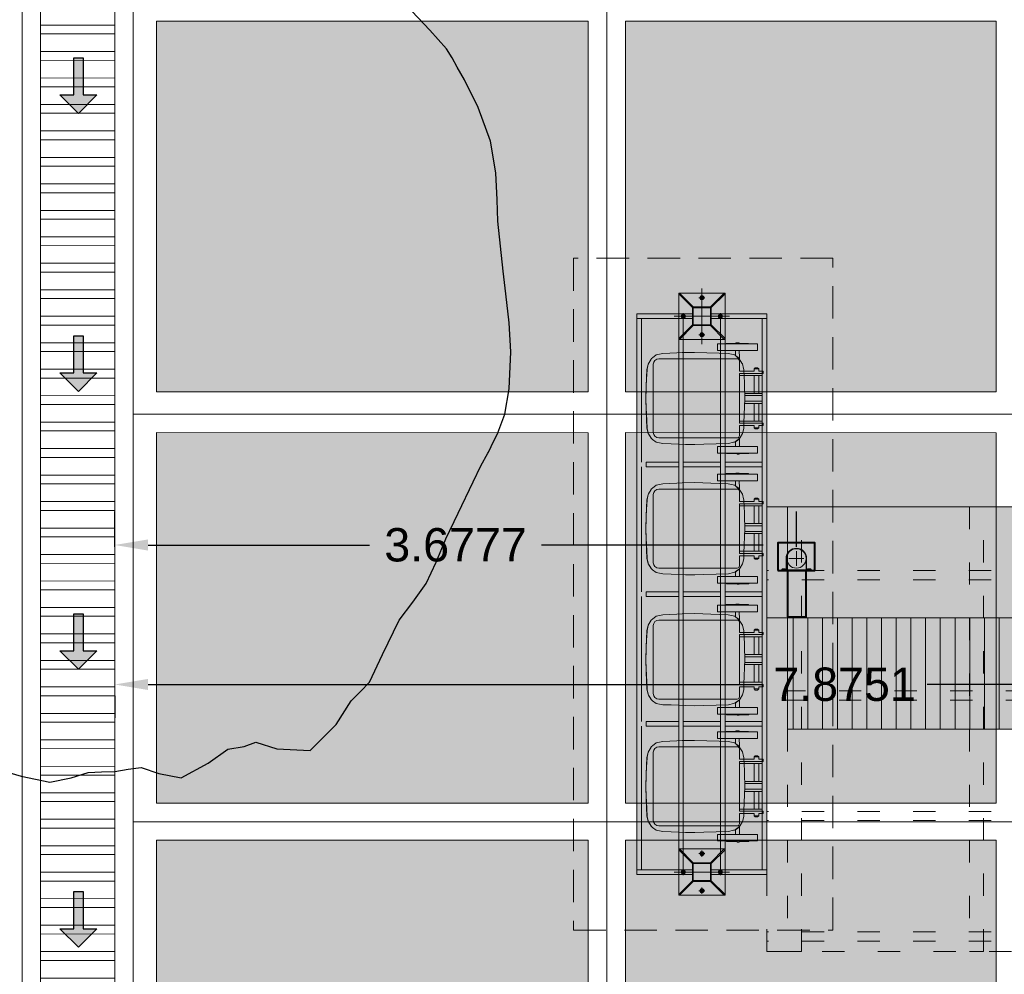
# Model space of a CAD drawing. Header units: millimetres. Extents: x -8931983 to 9630244, y 4 to 18563053.
# Tile 235 of 256: x 349120.22 to 349125.53, y 9282008.33 to 9282013.48. Entities that reach past the tile are written whole.
import ezdxf

# ---------------------------------------------------------------- set-up
doc = ezdxf.new("R2010")
doc.units = ezdxf.units.MM
for name, pattern in [('ACAD_ISO03W100', [30, 12, -18]), ('DASHDOT', [25.4, 12.7, -6.35, 0, -6.35]), ('DASHDOT2', [12.7, 6.35, -3.175, 0, -3.175]), ('DASHED2', [0.375, 0.25, -0.125])]:
    doc.linetypes.add(name, pattern=pattern)
for name, color, linetype, lineweight in [('.', 7, 'Continuous', 0), ('0_ CUNETAS', 151, 'Continuous', 5), ('0_COTAS 1', 1, 'Continuous', 5), ('0_EST. METALICA', 61, 'Continuous', 9), ('0_PROYECCIONES 1', 1, 'DASHED2', 0), ('CUNETAS', 5, 'Continuous', 0), ('EJES', 8, 'DASHDOT2', 9), ('L-EJE', 40, 'DASHDOT', 9), ('L-FINA', 8, 'Continuous', 9), ('LEST 02', 5, 'Continuous', 20), ('LMURO ALTO', 7, 'Continuous', 40), ('LPROYECCION', 7, 'ACAD_ISO03W100', 5), ('placa', 8, 'Continuous', 9), ('SECTOR 1 - 1P - Estructura metalica 03', 3, 'Continuous', 5), ('vereda', 254, 'Continuous', 5), ('yellow', 2, 'Continuous', 20)]:
    doc.layers.add(name, color=color, linetype=linetype, lineweight=lineweight)
for name, color, linetype, lineweight, true_color in [('0_PISOS', 252, 'Continuous', 0, 0x8a8a8a), ('LHATCH', 254, 'Continuous', 5, 0xcfcfcf), ('mobiliarioPRONIED', 251, 'Continuous', 0, 0x656565), ('PISO Cemento pulido', 254, 'Continuous', 5, 0xd1d1d1), ('T. ACHURADO-0.5', 8, 'Continuous', 5, 0x7d7d7d)]:
    doc.layers.add(name, color=color, linetype=linetype, lineweight=lineweight, true_color=true_color)
for name, color, linetype in [('C-TOPO', 7, 'Continuous'), ('Lineas', 7, 'Continuous'), ('manzanas', 2, 'Continuous')]:
    doc.layers.add(name, color=color, linetype=linetype)
doc.styles.get("Standard").update_dxf_attribs({"font": 'arial.ttf'})
doc.dimstyles.get("Standard").update_dxf_attribs({"dimtxt": 0.18, "dimasz": 0.18, "dimexe": 0.18, "dimexo": 0.0625, "dimgap": 0.09, "dimtad": 0, "dimtih": 1, "dimtoh": 1, "dimdec": 4, "dimzin": 0, "dimdsep": 46, "dimtxsty": 'Standard', "dimcen": 0.09, "dimadec": 0, "dimazin": 0, "dimtfac": 1, "dimtdec": 4, "dimtofl": 0, "dimtmove": 0, "dimatfit": 3, "dimfxl": 1, "dimtolj": 1, "dimtzin": 0, "dimarcsym": 0})

# ---------------------------------------------------------------- blocks, each defined once
blk = doc.blocks.new('topooooo')
at = {"layer": 'C-TOPO', "color": 252, "linetype": 'Continuous', "lineweight": 25, "true_color": 0x939598, "elevation": 2.118, "flags": 128}
blk.add_lwpolyline([(-156.9132, -155.314), (-156.7933, -155.2625), (-156.6534, -155.1886), (-156.5808, -155.0965), (-156.528, -155.0172), (-156.4751, -154.9686), (-156.4213, -154.9207), (-156.3739, -154.8661), (-156.3248, -154.814), (-156.2309, -154.7777), (-156.1227, -154.7193), (-156.062, -154.565), (-156.028, -154.4383), (-155.97, -154.372), (-155.9352, -154.314), (-155.8255, -154.2692), (-155.6811, -154.1609), (-155.6627, -153.9641), (-155.6811, -153.814), (-155.6741, -153.7431), (-155.6696, -153.6724), (-155.7107, -153.5129), (-155.7591, -153.314), (-155.7656, -153.1914), (-155.773, -153.069), (-155.805, -152.9459), (-155.8452, -152.814), (-155.8829, -152.666), (-155.928, -152.4843), (-155.9508, -152.3912), (-155.9649, -152.314), (-155.9649, -152.314), (-155.9663, -152.3076), (-155.9738, -152.2747), (-155.9936, -152.196), (-156.028, -152.0937), (-156.0983, -151.9735), (-156.2182, -151.814), (-156.3253, -151.6979), (-156.4378, -151.5897), (-156.528, -151.5042), (-156.625, -151.4091), (-156.722, -151.314), (-156.7982, -151.2286), (-156.8958, -151.1214), (-157.028, -151.0085), (-157.1949, -150.9106), (-157.3467, -150.8429), (-157.4215, -150.814), (-157.4744, -150.7932), (-157.528, -150.7744), (-157.6618, -150.7556), (-157.8957, -150.7249)], dxfattribs=at)
blk = doc.blocks.new('*U3840')
at = {"layer": '.', "lineweight": 30}
h = blk.add_hatch(color=1, dxfattribs=at)
h.dxf.hatch_style = 1
h.paths.add_polyline_path([(-0.025, -0.05), (-0.1, -0.05), (0, -0.15), (0.1, -0.05), (0.025, -0.05), (0.025, 0.15), (-0.025, 0.15)])
at = {"layer": '0_ CUNETAS', "color": 1, "lineweight": 30}
blk.add_lwpolyline([(-0.1, -0.05), (-0.025, -0.05), (-0.025, 0.15), (0.025, 0.15), (0.025, -0.05), (0.1, -0.05), (0, -0.15)], close=True, dxfattribs=at)
blk = doc.blocks.new('*U3839')
at = {"layer": '0_ CUNETAS', "color": 0, "linetype": 'ByBlock', "lineweight": -2, "transparency": 16777216}
for p in [(0, 24), (0, 22.5), (0, 21), (0, 19.5)]:
    blk.add_blockref('*U3840', p, dxfattribs=at)
blk = doc.blocks.new('red drenaje')
at = {"layer": '0_ CUNETAS', "lineweight": 0}
h = blk.add_hatch(dxfattribs=at)
h.set_pattern_fill('ANSI32', color=256, scale=0.015, angle=135)
h.set_pattern_definition([(180, (8.07497, 111.02303), (0, -0.142875), []), (180, (8.02735, 111.07066), (0, -0.142875), [])])
h.paths.add_polyline_path([(-30.305, 110.923), (-30.705, 110.923), (-30.705, 73.493), (-30.305, 73.493)])
at = {"layer": '0_ CUNETAS'}
blk.add_line((-30.805, 111.023), (-30.805, 73.493), dxfattribs=at)
at = {"layer": '0_ CUNETAS', "lineweight": 0}
for p, q in [((-30.805, 111.023), (-30.805, 73.493)), ((-30.205, 111.023), (-30.205, 73.493)), ((-30.705, 110.923), (-30.705, 73.493)), ((-30.305, 110.923), (-30.305, 73.493))]:
    blk.add_line(p, q, dxfattribs=at)
at = {"layer": '0_ CUNETAS', "lineweight": 0, "elevation": 0}
blk.add_lwpolyline([(-30.305, 73.493), (-30.305, 110.923), (-30.705, 110.923), (-30.705, 73.493), (-30.305, 73.493)], dxfattribs=at)
at = {"layer": '0_ CUNETAS', "lineweight": 0}
blk.add_blockref('*U3839', (-30.5006, 71.1207, -20.5486), dxfattribs=at)
blk = doc.blocks.new('ABRAZADERA CNALTA PLUVIAL')
for points in [[(0, 0.065), (-0.04, 0.065)], [(0, 0.065), (0, 0.105)], [(0, 0.065), (0, 0.025)], [(0, 0.065), (0.04, 0.065)]]:
    blk.add_lwpolyline(points)
at = {"layer": 'LEST 02', "color": 250, "lineweight": 18}
blk.add_line((0.0646, 0.008), (0.0732, 0.008), dxfattribs=at)
blk.add_lwpolyline([(0.0824, 0.003), (0.0554, 0.003), (0.0554, 0.065, 0.414214), (0, 0.1204, 0.414214), (-0.0554, 0.065), (-0.0554, 0.003), (-0.0824, 0.003), (-0.0824, 0), (-0.0524, 0), (-0.0524, 0.065, -1), (0.0524, 0.065), (0.0524, 0), (0.0824, 0)], format="xyb", close=True, dxfattribs=at)
for points in [[(-0.0775, 0.003), (-0.0775, 0.008), (-0.0732, 0.008)], [(-0.0646, 0.003), (-0.0646, 0.008), (-0.0732, 0.008), (-0.0732, 0.003)], [(-0.0646, 0.008), (-0.0602, 0.008), (-0.0602, 0.003)], [(0.0646, 0.003), (0.0646, 0.008), (0.0602, 0.008), (0.0602, 0.003)], [(0.0775, 0.003), (0.0775, 0.008), (0.0732, 0.008), (0.0732, 0.003)]]:
    blk.add_lwpolyline(points, dxfattribs=at)
at = {"layer": 'LEST 02'}
blk.add_circle((0, 0.065), 0.0524, dxfattribs=at)
blk = doc.blocks.new('falsaa1')
at = {"true_color": 0xffffff}
h = blk.add_hatch(color=7, dxfattribs=at)
h.dxf.hatch_style = 1
h.paths.add_polyline_path([(2294.5341, 1750.5678), (2294.5341, 1750.4178), (2294.7341, 1750.4178), (2294.7341, 1750.5678)])
at = {"layer": 'LMURO ALTO'}
blk.add_lwpolyline([(2294.5341, 1750.5678), (2294.7341, 1750.5678), (2294.7341, 1750.4178), (2294.5341, 1750.4178)], close=True, dxfattribs=at)
at = {"layer": 'LEST 02', "lineweight": 18, "rotation": 180}
blk.add_blockref('ABRAZADERA CNALTA PLUVIAL', (2294.6341, 1750.5678), dxfattribs=at)
blk = doc.blocks.new('GHDDDHFHD')
at = {"layer": '.'}
h = blk.add_hatch(color=256, dxfattribs=at)
h.set_gradient(color1=(199, 200, 202), color2=(199, 200, 202))
h.paths.add_polyline_path([(-145.9704, 3.3854), (-145.9704, 2.7854), (-141.9704, 2.7854), (-141.9704, 3.3854)])
h = blk.add_hatch(color=256, dxfattribs=at)
h.set_gradient(color1=(215, 235, 210), color2=(215, 235, 210))
h.paths.add_polyline_path([(-141.7754, 2.1854), (-141.7754, 2.7854), (-146.0829, 2.7854), (-146.0829, 2.1854)])
h = blk.add_hatch(color=256, dxfattribs=at)
h.set_gradient(color1=(99, 100, 102), color2=(99, 100, 102))
h.paths.add_polyline_path([(-145.9704, 2.5291), (-145.8704, 2.5291), (-145.8704, 2.7791), (-145.9704, 2.7791)])
at = {"layer": 'LHATCH', "true_color": 0x939598}
h = blk.add_hatch(dxfattribs=at)
h.set_pattern_fill('ANSI31', color=252, scale=0.025, angle=45, style=0)
h.set_pattern_definition([(90, (-144.342314, -0.539494), (-0.079375, 0), [])])
h.paths.add_polyline_path([(-141.9704, 3.3854), (-145.9704, 3.3854), (-145.9704, 2.7854), (-141.9704, 2.7854)])
at = {"layer": 'LHATCH', "color": 252, "true_color": 0x939598}
for points in [[(-141.9704, 2.7854), (-145.9704, 2.7854), (-145.9704, 3.3854), (-141.9704, 3.3854)], [(-146.0829, 2.1854), (-141.7754, 2.1854), (-141.7754, 2.7854), (-146.0829, 2.7854)]]:
    blk.add_lwpolyline(points, close=True, dxfattribs=at)
at = {"layer": 'LMURO ALTO'}
blk.add_lwpolyline([(-145.9704, 2.7791), (-145.8704, 2.7791), (-145.8704, 2.5291), (-145.9704, 2.5291), (-145.9704, 2.7791)], dxfattribs=at)
at = {"layer": 'LPROYECCION', "color": 252, "ltscale": 0.01, "true_color": 0x939598}
for p, q in [((-146.0829, 4.5854), (-146.0829, 2.1854)), ((-146.0829, 4.5854), (-141.8729, 4.5854)), ((-141.9829, 2.1854), (-146.0829, 2.1854))]:
    blk.add_line(p, q, dxfattribs=at)
for points in [[(-145.8954, 4.5854), (-145.8954, 2.1854), (-145.9704, 2.1854), (-145.9704, 4.5854)], [(-144.9141, 4.5854), (-144.9141, 2.1854), (-144.9891, 2.1854), (-144.9891, 4.5854)]]:
    blk.add_lwpolyline(points, close=True, dxfattribs=at)
for points in [[(-141.8729, 4.5291), (-146.0829, 4.5291)], [(-141.8729, 4.4791), (-146.0829, 4.4791)], [(-141.8729, 3.8791), (-146.0829, 3.8791)], [(-141.8729, 3.8291), (-146.0829, 3.8291)], [(-133.8729, 3.2291), (-146.0829, 3.2291)], [(-133.8729, 3.1791), (-146.0829, 3.1791)], [(-141.8729, 2.5791), (-146.0829, 2.5791)], [(-141.8729, 2.5291), (-146.0829, 2.5291)]]:
    blk.add_lwpolyline(points, dxfattribs=at)
at = {"layer": 'T. ACHURADO-0.5'}
for p, q in [((-145.9704, 3.3854), (-141.7205, 3.3854)), ((-145.9704, 3.3854), (-145.9704, 2.1854)), ((-145.9704, 2.7854), (-141.9704, 2.7854)), ((-141.3751, 2.1854), (-145.9704, 2.1854))]:
    blk.add_line(p, q, dxfattribs=at)
at = {"layer": 'manzanas'}
blk.add_blockref('falsaa1', (-2440.5569, -1748.0387), dxfattribs=at)
blk = doc.blocks.new('TCACHO')
at = {"layer": '0_PISOS'}
for p, q in [((332678.3236, 9290360.9993), (332678.3219, 9290360.9993)), ((332678.3219, 9290360.9993), (332678.3219, 9290360.9523)), ((332678.3236, 9290360.9993), (332678.3251, 9290360.9973)), ((332678.3251, 9290361.0479), (332678.3251, 9290361.048)), ((332678.3251, 9290361.048), (332678.361, 9290361.048)), ((332678.3251, 9290361.0444), (332678.3251, 9290361.0479)), ((332678.361, 9290361.0479), (332678.3251, 9290361.0479)), ((332678.3251, 9290361.0444), (332678.3251, 9290360.8322)), ((332678.361, 9290361.048), (332678.361, 9290361.0479)), ((332678.361, 9290361.0479), (332678.361, 9290360.9483)), ((332678.8779, 9290361.048), (332678.8779, 9290361.0479)), ((332678.9137, 9290361.048), (332678.8779, 9290361.048)), ((332678.9137, 9290361.0479), (332678.8779, 9290361.0479)), ((332678.8779, 9290361.0479), (332678.8779, 9290361.0101)), ((332678.8779, 9290361.0101), (332678.8779, 9290360.9806)), ((332678.9137, 9290361.0479), (332678.9137, 9290361.048)), ((332678.9137, 9290360.8322), (332678.9137, 9290361.0479)), ((332678.9137, 9290360.9993), (332678.917, 9290361.0014)), ((332678.9137, 9290360.9971), (332678.9169, 9290361.0012)), ((332678.9137, 9290360.9971), (332678.9137, 9290360.9993)), ((332678.917, 9290361.0014), (332678.9169, 9290361.0012)), ((332678.9169, 9290361.0012), (332678.917, 9290361.0012)), ((332678.917, 9290361.0014), (332678.917, 9290361.0012)), ((332678.917, 9290360.9728), (332678.917, 9290361.0012)), ((332678.3195, 9290360.949), (332678.3219, 9290360.9494)), ((332678.3195, 9290360.9476), (332678.3195, 9290360.949)), ((332678.3195, 9290360.9476), (332678.3216, 9290360.9488)), ((332678.3195, 9290360.9315), (332678.3195, 9290360.9476)), ((332678.3219, 9290360.9494), (332678.3216, 9290360.9488)), ((332678.3216, 9290360.9488), (332678.3219, 9290360.9488)), ((332678.3219, 9290360.9494), (332678.3219, 9290360.9523)), ((332678.322, 9290360.9501), (332678.3219, 9290360.9523)), ((332678.322, 9290360.9501), (332678.3219, 9290360.9494)), ((332678.3219, 9290360.9494), (332678.3219, 9290360.9488)), ((332678.3609, 9290360.9455), (332678.3609, 9290360.9483)), ((332678.3609, 9290360.9483), (332678.361, 9290360.9483)), ((332678.3609, 9290360.9344), (332678.3609, 9290360.9455)), ((332678.3985, 9290360.9508), (332678.361, 9290360.9483)), ((332678.361, 9290360.9483), (332678.361, 9290360.9455)), ((332678.361, 9290360.9344), (332678.361, 9290360.9455)), ((332678.3978, 9290360.94), (332678.4033, 9290360.9461)), ((332678.3978, 9290360.94), (332678.4018, 9290360.9455)), ((332678.3985, 9290360.9508), (332678.4048, 9290360.951)), ((332678.3985, 9290360.9508), (332678.4019, 9290360.9507)), ((332678.4006, 9290360.9455), (332678.3989, 9290360.9431)), ((332678.4043, 9290360.9506), (332678.4006, 9290360.9455)), ((332678.4048, 9290360.951), (332678.4018, 9290360.9455)), ((332678.4019, 9290360.9507), (332678.4019, 9290360.9507)), ((332678.4019, 9290360.9507), (332678.4043, 9290360.9506)), ((332678.4033, 9290360.9461), (332678.4054, 9290360.9493)), ((332678.4048, 9290360.951), (332678.4043, 9290360.9506)), ((332678.4054, 9290360.9493), (332678.428, 9290360.9633)), ((332678.428, 9290360.9633), (332678.4329, 9290360.9665)), ((332678.4329, 9290360.9665), (332678.4573, 9290360.9721)), ((332678.4573, 9290360.9721), (332678.4626, 9290360.9734)), ((332678.4626, 9290360.9734), (332678.5359, 9290360.9772)), ((332678.5359, 9290360.9772), (332678.5518, 9290360.9781)), ((332678.6188, 9290360.9797), (332678.5518, 9290360.9781)), ((332678.6188, 9290360.9797), (332678.7511, 9290360.9746)), ((332678.7511, 9290360.9746), (332678.7798, 9290360.9734)), ((332678.7798, 9290360.9734), (332678.8038, 9290360.968)), ((332678.8038, 9290360.968), (332678.809, 9290360.9668)), ((332678.809, 9290360.9668), (332678.8306, 9290360.9535)), ((332678.8306, 9290360.9535), (332678.8353, 9290360.9505)), ((332678.8353, 9290360.9505), (332678.8509, 9290360.9294)), ((332678.8779, 9290360.951), (332678.8369, 9290360.951)), ((332678.8369, 9290360.951), (332678.8373, 9290360.9506)), ((332678.8399, 9290360.9455), (332678.8369, 9290360.951)), ((332678.8373, 9290360.9506), (332678.8493, 9290360.9344)), ((332678.8373, 9290360.9506), (332678.8747, 9290360.9506)), ((332678.8399, 9290360.9455), (332678.8482, 9290360.9344)), ((332678.8747, 9290360.9506), (332678.8748, 9290360.9506)), ((332678.8748, 9290360.9506), (332678.8749, 9290360.9506)), ((332678.8749, 9290360.9506), (332678.8779, 9290360.9503)), ((332678.8779, 9290360.9806), (332678.8779, 9290360.951)), ((332678.8779, 9290360.9503), (332678.8779, 9290360.951)), ((332678.8779, 9290360.9503), (332678.8779, 9290360.9399)), ((332678.917, 9290360.9707), (332678.917, 9290360.9728)), ((332678.917, 9290360.9494), (332678.917, 9290360.9707)), ((332678.917, 9290360.9494), (332678.917, 9290360.949)), ((332678.917, 9290360.9494), (332678.9194, 9290360.9494)), ((332678.917, 9290360.949), (332678.919, 9290360.949)), ((332678.9194, 9290360.9477), (332678.9181, 9290360.9375)), ((332678.9194, 9290360.9494), (332678.919, 9290360.949)), ((332678.919, 9290360.949), (332678.9194, 9290360.9486)), ((332678.9194, 9290360.9494), (332678.9194, 9290360.9486)), ((332678.9194, 9290360.9486), (332678.9194, 9290360.9477)), ((332678.9194, 9290360.94), (332678.9194, 9290360.9477)), ((332678.3195, 9290360.931), (332678.3195, 9290360.9315)), ((332678.3195, 9290360.931), (332678.3206, 9290360.9315)), ((332678.3206, 9290360.9315), (332678.3195, 9290360.9315)), ((332678.3219, 9290360.9325), (332678.3206, 9290360.9315)), ((332678.3219, 9290360.8869), (332678.3219, 9290360.9325)), ((332678.3609, 9290360.9344), (332678.361, 9290360.9344)), ((332678.3609, 9290360.9296), (332678.3609, 9290360.9344)), ((332678.361, 9290360.9296), (332678.3609, 9290360.9296)), ((332678.361, 9290360.9296), (332678.361, 9290360.9344)), ((332678.3635, 9290360.9293), (332678.361, 9290360.9296)), ((332678.361, 9290360.9288), (332678.361, 9290360.9296)), ((332678.361, 9290360.9288), (332678.3877, 9290360.9288)), ((332678.361, 9290360.9121), (332678.361, 9290360.9288)), ((332678.361, 9290360.8322), (332678.361, 9290360.9121)), ((332678.3858, 9290360.9293), (332678.3635, 9290360.9293)), ((332678.3769, 9290360.889), (332678.3827, 9290360.9157)), ((332678.3827, 9290360.9157), (332678.3841, 9290360.9248)), ((332678.3841, 9290360.9248), (332678.3877, 9290360.9288)), ((332678.3858, 9290360.9293), (332678.3859, 9290360.9293)), ((332678.3881, 9290360.9293), (332678.3859, 9290360.9293)), ((332678.3877, 9290360.9288), (332678.3881, 9290360.9293)), ((332678.3881, 9290360.9293), (332678.3898, 9290360.9312)), ((332678.3884, 9290360.9293), (332678.3881, 9290360.9293)), ((332678.3884, 9290360.9293), (332678.3898, 9290360.9312)), ((332678.3898, 9290360.9312), (332678.3989, 9290360.9431)), ((332678.3978, 9290360.94), (332678.3898, 9290360.9312)), ((332678.8532, 9290360.9288), (332678.8482, 9290360.9344)), ((332678.8529, 9290360.9293), (332678.8493, 9290360.9344)), ((332678.8509, 9290360.9294), (332678.853, 9290360.9263)), ((332678.8529, 9290360.9293), (332678.8532, 9290360.9288)), ((332678.8754, 9290360.9293), (332678.8529, 9290360.9293)), ((332678.853, 9290360.9263), (332678.8547, 9290360.9239)), ((332678.8779, 9290360.9288), (332678.8532, 9290360.9288)), ((332678.8547, 9290360.9239), (332678.8557, 9290360.918)), ((332678.8557, 9290360.918), (332678.8622, 9290360.8919)), ((332678.8754, 9290360.9293), (332678.8754, 9290360.9293)), ((332678.8756, 9290360.9293), (332678.8754, 9290360.9293)), ((332678.8756, 9290360.9293), (332678.8779, 9290360.9296)), ((332678.8779, 9290360.9296), (332678.8779, 9290360.9399)), ((332678.8779, 9290360.9399), (332678.8779, 9290360.9296)), ((332678.8779, 9290360.9399), (332678.8779, 9290360.9399)), ((332678.8779, 9290360.9399), (332678.8779, 9290360.9296)), ((332678.8779, 9290360.9288), (332678.8779, 9290360.9296)), ((332678.8779, 9290360.9296), (332678.8779, 9290360.9296)), ((332678.8779, 9290360.907), (332678.8779, 9290360.9288)), ((332678.8779, 9290360.907), (332678.8779, 9290360.8322)), ((332678.9172, 9290360.9313), (332678.917, 9290360.9307)), ((332678.917, 9290360.9307), (332678.917, 9290360.9313)), ((332678.9172, 9290360.9313), (332678.917, 9290360.9313)), ((332678.917, 9290360.9307), (332678.917, 9290360.8808)), ((332678.9181, 9290360.9375), (332678.9172, 9290360.9313)), ((332678.9181, 9290360.9375), (332678.9194, 9290360.94)), ((332678.3219, 9290360.8869), (332678.3219, 9290360.8787)), ((332678.322, 9290360.8789), (332678.3219, 9290360.8869)), ((332678.3219, 9290360.8787), (332678.322, 9290360.8789)), ((332678.3251, 9290360.8787), (332678.3219, 9290360.8787)), ((332678.3251, 9290360.8787), (332678.322, 9290360.8789)), ((332678.3251, 9290360.8787), (332678.3251, 9290360.8637)), ((332678.3251, 9290360.8637), (332678.3251, 9290360.8465)), ((332678.3251, 9290360.8465), (332678.3251, 9290360.8322)), ((332678.3706, 9290360.7071), (332678.3752, 9290360.8406)), ((332678.3752, 9290360.8406), (332678.3769, 9290360.889)), ((332678.8622, 9290360.8919), (332678.8669, 9290360.7577)), ((332678.9137, 9290360.8808), (332678.9137, 9290360.8714)), ((332678.9137, 9290360.8808), (332678.917, 9290360.8808)), ((332678.9137, 9290360.8465), (332678.9137, 9290360.8714)), ((332678.9137, 9290360.8322), (332678.9137, 9290360.8465)), ((332678.3251, 9290360.8322), (332678.3251, 9290360.832)), ((332678.3251, 9290360.8322), (332678.361, 9290360.8322)), ((332678.361, 9290360.832), (332678.3251, 9290360.832)), ((332678.361, 9290360.8322), (332678.361, 9290360.832)), ((332678.8779, 9290360.8322), (332678.8779, 9290360.832)), ((332678.8779, 9290360.8322), (332678.9137, 9290360.8322)), ((332678.9137, 9290360.832), (332678.8779, 9290360.832)), ((332678.9137, 9290360.832), (332678.9137, 9290360.8322)), ((332678.8669, 9290360.7577), (332678.8685, 9290360.7091)), ((332678.3706, 9290360.7071), (332678.3721, 9290360.6404)), ((332678.8685, 9290360.7091), (332678.8673, 9290360.659)), ((332678.3734, 9290360.6128), (332678.3721, 9290360.6404)), ((332678.8673, 9290360.659), (332678.8638, 9290360.5824)), ((332678.3769, 9290360.5365), (332678.3734, 9290360.6128)), ((332678.8638, 9290360.5824), (332678.8622, 9290360.5365)), ((332678.3789, 9290360.5271), (332678.3769, 9290360.5365)), ((332678.3847, 9290360.5012), (332678.3789, 9290360.5271)), ((332678.8622, 9290360.5365), (332678.8567, 9290360.5104)), ((332678.3998, 9290360.482), (332678.3847, 9290360.5012)), ((332678.4043, 9290360.4753), (332678.3998, 9290360.482)), ((332678.4064, 9290360.474), (332678.4043, 9290360.4753)), ((332678.4069, 9290360.4737), (332678.4064, 9290360.474)), ((332678.4069, 9290360.4737), (332678.4065, 9290360.4739)), ((332678.4065, 9290360.4739), (332678.4338, 9290360.4577)), ((332678.4319, 9290360.4589), (332678.4069, 9290360.4737)), ((332678.81, 9290360.4587), (332678.8343, 9290360.4737)), ((332678.8358, 9290360.4749), (332678.8162, 9290360.4628)), ((332678.8407, 9290360.4818), (332678.8358, 9290360.4749)), ((332678.8549, 9290360.501), (332678.8407, 9290360.4818)), ((332678.8567, 9290360.5104), (332678.8549, 9290360.501)), ((332678.4319, 9290360.4589), (332678.4338, 9290360.4577)), ((332678.4348, 9290360.4582), (332678.4319, 9290360.4589)), ((332678.4338, 9290360.4577), (332678.4634, 9290360.4511)), ((332678.4617, 9290360.4522), (332678.4348, 9290360.4582)), ((332678.4703, 9290360.4517), (332678.4617, 9290360.4522)), ((332678.5522, 9290360.4464), (332678.4634, 9290360.4511)), ((332678.4852, 9290360.4506), (332678.4703, 9290360.4517)), ((332678.5517, 9290360.4471), (332678.4852, 9290360.4506)), ((332678.569, 9290360.4467), (332678.5517, 9290360.4471)), ((332678.5522, 9290360.4464), (332678.6188, 9290360.4448)), ((332678.6188, 9290360.4455), (332678.569, 9290360.4467)), ((332678.6695, 9290360.4467), (332678.6188, 9290360.4455)), ((332678.6866, 9290360.4464), (332678.6188, 9290360.4448)), ((332678.7387, 9290360.4502), (332678.6695, 9290360.4467)), ((332678.6866, 9290360.4464), (332678.7791, 9290360.4511)), ((332678.7807, 9290360.4522), (332678.7387, 9290360.4502)), ((332678.7791, 9290360.4511), (332678.8081, 9290360.4575)), ((332678.7835, 9290360.4528), (332678.7807, 9290360.4522)), ((332678.81, 9290360.4587), (332678.7835, 9290360.4528)), ((332678.8081, 9290360.4575), (332678.81, 9290360.4587)), ((332678.8162, 9290360.4628), (332678.81, 9290360.4587))]:
    blk.add_line(p, q, dxfattribs=at)
at = {"layer": 'mobiliarioPRONIED', "extrusion": (-5.08392e-06, -1.10474e-06, 1), "elevation": -11.9548}
for points in [[(332678.4722, 9290360.95), (332678.4722, 9290360.95), (332678.4722, 9290361.0297), (332678.4601, 9290361.0297), (332678.4541, 9290361.0357), (332678.4541, 9290361.0479), (332678.4601, 9290361.0539), (332678.4722, 9290361.0539), (332678.4722, 9290361.078), (332678.4842, 9290361.078), (332678.4842, 9290360.95)], [(332678.4601, 9290361.0539), (332678.4601, 9290361.0297)], [(332678.4842, 9290361.072), (332678.4963, 9290361.072), (332678.4963, 9290360.95)], [(332678.5918, 9290361.0539), (332678.4963, 9290361.0539)], [(332678.5918, 9290360.9802), (332678.5918, 9290361.072), (332678.6039, 9290361.072), (332678.6039, 9290360.9802)], [(332678.6458, 9290360.9802), (332678.6458, 9290361.072), (332678.6337, 9290361.072), (332678.6337, 9290360.9802)], [(332678.6458, 9290361.0539), (332678.7413, 9290361.0539)], [(332678.7534, 9290361.072), (332678.7413, 9290361.072), (332678.7413, 9290360.95)], [(332678.7534, 9290360.95), (332678.7534, 9290361.078), (332678.7655, 9290361.078), (332678.7655, 9290361.0539), (332678.7775, 9290361.0539), (332678.7775, 9290361.0297), (332678.7655, 9290361.0297), (332678.7655, 9290360.95)], [(332678.7775, 9290361.0297), (332678.7836, 9290361.0357), (332678.7836, 9290361.0479), (332678.7775, 9290361.0539)], [(332678.4963, 9290361.0297), (332678.5918, 9290361.0297)], [(332678.7413, 9290361.0297), (332678.6458, 9290361.0297)], [(332678.4842, 9290360.95), (332678.7534, 9290360.95)]]:
    blk.add_lwpolyline(points, dxfattribs=at)
blk.add_lwpolyline([(332678.7655, 9290360.95), (332678.8204, 9290360.95, -0.414214), (332678.8322, 9290360.9382), (332678.8322, 9290360.5153, -0.4086), (332678.8027, 9290360.4853), (332678.4349, 9290360.4853, -0.4086), (332678.4054, 9290360.5153), (332678.4054, 9290360.9382, -0.414213), (332678.4172, 9290360.95), (332678.4722, 9290360.95)], format="xyb", dxfattribs=at)
blk = doc.blocks.new('punto.ecologico')
at = {"true_color": 0xffffff}
h = blk.add_hatch(color=7, dxfattribs=at)
h.dxf.hatch_style = 1
h.paths.add_polyline_path([(332674.2577, 9290359.6879), (332674.2577, 9290359.4629), (332674.1455, 9290359.4629), (332674.1455, 9290359.2129), (332674.2578, 9290359.2128), (332674.2577, 9290358.9879), (332677.2833, 9290358.9869), (332677.2832, 9290359.2129), (332677.3955, 9290359.2129), (332677.3955, 9290359.4629), (332677.2832, 9290359.4629), (332677.2833, 9290359.6879)])
at = {"layer": '0_EST. METALICA', "ltscale": 0.3}
for points in [[(332674.2577, 9290359.6879), (332674.283, 9290359.6879), (332674.2831, 9290359.3879), (332674.2578, 9290359.3879)], [(332674.283, 9290359.6629), (332677.258, 9290359.6629), (332677.258, 9290359.6879), (332674.283, 9290359.6879)], [(332677.2833, 9290359.6879), (332677.258, 9290359.6879), (332677.2578, 9290359.3879), (332677.2831, 9290359.3879)], [(332675.058, 9290359.6629), (332675.083, 9290359.6629), (332675.083, 9290359.4629), (332675.058, 9290359.4629)], [(332675.758, 9290359.6629), (332675.783, 9290359.6629), (332675.783, 9290359.4629), (332675.758, 9290359.4629)], [(332676.458, 9290359.6629), (332676.483, 9290359.6629), (332676.483, 9290359.4629), (332676.458, 9290359.4629)], [(332674.283, 9290359.4629), (332677.258, 9290359.4629), (332677.258, 9290359.4379), (332674.283, 9290359.4379)], [(332675.058, 9290359.4379), (332675.083, 9290359.4379), (332675.083, 9290359.2379), (332675.058, 9290359.2379)], [(332675.758, 9290359.4379), (332675.783, 9290359.4379), (332675.783, 9290359.2379), (332675.758, 9290359.2379)], [(332676.458, 9290359.4379), (332676.483, 9290359.4379), (332676.483, 9290359.2379), (332676.458, 9290359.2379)], [(332674.2577, 9290358.9879), (332674.283, 9290358.9879), (332674.2831, 9290359.2879), (332674.2578, 9290359.2879)], [(332677.2833, 9290358.9879), (332677.258, 9290358.9879), (332677.2578, 9290359.2879), (332677.2831, 9290359.2879)], [(332677.258, 9290359.2129), (332674.283, 9290359.2129), (332674.283, 9290359.2379), (332677.258, 9290359.2379)], [(332675.058, 9290359.2129), (332675.083, 9290359.2129), (332675.083, 9290359.0379), (332675.058, 9290359.0379)], [(332675.758, 9290359.2129), (332675.783, 9290359.2129), (332675.783, 9290359.0379), (332675.758, 9290359.0379)], [(332676.458, 9290359.2129), (332676.483, 9290359.2129), (332676.483, 9290359.0379), (332676.458, 9290359.0379)]]:
    blk.add_lwpolyline(points, close=True, dxfattribs=at)
at = {"layer": '0_EST. METALICA'}
for points in [[(332674.2815, 9290359.4379), (332674.276, 9290359.4283), (332674.265, 9290359.4283), (332674.2595, 9290359.4379), (332674.265, 9290359.4474), (332674.276, 9290359.4474)], [(332677.2815, 9290359.4379), (332677.276, 9290359.4283), (332677.265, 9290359.4283), (332677.2595, 9290359.4379), (332677.265, 9290359.4474), (332677.276, 9290359.4474)], [(332674.1705, 9290359.3489), (332674.18, 9290359.3434), (332674.18, 9290359.3323), (332674.1705, 9290359.3268), (332674.161, 9290359.3323), (332674.161, 9290359.3434)], [(332674.3705, 9290359.3489), (332674.361, 9290359.3434), (332674.361, 9290359.3323), (332674.3705, 9290359.3268), (332674.38, 9290359.3323), (332674.38, 9290359.3434)], [(332677.1705, 9290359.3489), (332677.18, 9290359.3434), (332677.18, 9290359.3323), (332677.1705, 9290359.3268), (332677.161, 9290359.3323), (332677.161, 9290359.3434)], [(332677.3705, 9290359.3489), (332677.361, 9290359.3434), (332677.361, 9290359.3323), (332677.3705, 9290359.3268), (332677.38, 9290359.3323), (332677.38, 9290359.3434)], [(332674.2815, 9290359.2379), (332674.276, 9290359.2474), (332674.265, 9290359.2474), (332674.2595, 9290359.2379), (332674.265, 9290359.2283), (332674.276, 9290359.2283)], [(332677.2815, 9290359.2379), (332677.276, 9290359.2474), (332677.265, 9290359.2474), (332677.2595, 9290359.2379), (332677.265, 9290359.2283), (332677.276, 9290359.2283)]]:
    blk.add_lwpolyline(points, close=True, dxfattribs=at)
at = {"layer": '0_EST. METALICA', "ltscale": 0.3}
for points in [[(332675.058, 9290359.0129), (332674.283, 9290359.0129), (332674.283, 9290358.9879), (332677.258, 9290358.9879), (332677.258, 9290359.0129), (332676.483, 9290359.0129)], [(332675.758, 9290359.0129), (332675.083, 9290359.0129)], [(332676.458, 9290359.0129), (332675.783, 9290359.0129)]]:
    blk.add_lwpolyline(points, dxfattribs=at)
at = {"layer": '0_PROYECCIONES 1', "color": 30, "ltscale": 0.7, "true_color": 0xf26722}
blk.add_lwpolyline([(332673.9579, 9290358.6451), (332677.583, 9290358.6451), (332677.583, 9290360.0451), (332673.9579, 9290360.0451)], close=True, dxfattribs=at)
at = {"layer": 'EJES', "lineweight": 0}
for points in [[(332674.2705, 9290359.1879), (332674.2705, 9290359.4879)], [(332677.2705, 9290359.1879), (332677.2705, 9290359.4879)], [(332674.1205, 9290359.3379), (332674.4205, 9290359.3379)]]:
    blk.add_lwpolyline(points, dxfattribs=at)
at = {"layer": 'L-EJE'}
for p, q in [((332674.2595, 9290359.4379), (332674.2815, 9290359.4379)), ((332674.2705, 9290359.4283), (332674.2705, 9290359.4474)), ((332677.2595, 9290359.4379), (332677.2815, 9290359.4379)), ((332677.2705, 9290359.4283), (332677.2705, 9290359.4474)), ((332674.18, 9290359.3379), (332674.161, 9290359.3379)), ((332674.1705, 9290359.3268), (332674.1705, 9290359.3489)), ((332674.361, 9290359.3379), (332674.38, 9290359.3379)), ((332674.3705, 9290359.3268), (332674.3705, 9290359.3489)), ((332677.18, 9290359.3379), (332677.161, 9290359.3379)), ((332677.1705, 9290359.3268), (332677.1705, 9290359.3489)), ((332677.361, 9290359.3379), (332677.38, 9290359.3379)), ((332677.3705, 9290359.3268), (332677.3705, 9290359.3489)), ((332674.2705, 9290359.2474), (332674.2705, 9290359.2283)), ((332677.2705, 9290359.2474), (332677.2705, 9290359.2283)), ((332674.2595, 9290359.2379), (332674.2815, 9290359.2379)), ((332677.2595, 9290359.2379), (332677.2815, 9290359.2379))]:
    blk.add_line(p, q, dxfattribs=at)
at = {"layer": 'L-FINA'}
for centre, radius in [((332674.2705, 9290359.4379), 0.00953), ((332674.2705, 9290359.4379), 0.00633), ((332677.2705, 9290359.4379), 0.00953), ((332677.2705, 9290359.4379), 0.00633), ((332674.1705, 9290359.3379), 0.00953), ((332674.1705, 9290359.3379), 0.00633), ((332674.3705, 9290359.3379), 0.00953), ((332674.3705, 9290359.3379), 0.00633), ((332677.1705, 9290359.3379), 0.00953), ((332677.1705, 9290359.3379), 0.00633), ((332677.3705, 9290359.3379), 0.00953), ((332677.3705, 9290359.3379), 0.00633), ((332674.2705, 9290359.2379), 0.00953), ((332677.2705, 9290359.2379), 0.00953), ((332674.2705, 9290359.2379), 0.00633), ((332677.2705, 9290359.2379), 0.00633)]:
    blk.add_circle(centre, radius, dxfattribs=at)
at = {"layer": 'placa'}
for points in [[(332674.2538, 9290359.4379), (332674.2872, 9290359.4379)], [(332674.2705, 9290359.4212), (332674.2705, 9290359.4545)], [(332677.2538, 9290359.4379), (332677.2872, 9290359.4379)], [(332677.2705, 9290359.4212), (332677.2705, 9290359.4545)], [(332674.1705, 9290359.3212), (332674.1705, 9290359.3545)], [(332674.3705, 9290359.3212), (332674.3705, 9290359.3545)], [(332677.1705, 9290359.3212), (332677.1705, 9290359.3545)], [(332677.3705, 9290359.3212), (332677.3705, 9290359.3545)], [(332674.1872, 9290359.3379), (332674.1538, 9290359.3379)], [(332674.3538, 9290359.3379), (332674.3872, 9290359.3379)], [(332677.1872, 9290359.3379), (332677.1538, 9290359.3379)], [(332677.3538, 9290359.3379), (332677.3872, 9290359.3379)], [(332674.2705, 9290359.2545), (332674.2705, 9290359.2212)], [(332677.2705, 9290359.2545), (332677.2705, 9290359.2212)], [(332674.2538, 9290359.2379), (332674.2872, 9290359.2379)], [(332677.2538, 9290359.2379), (332677.2872, 9290359.2379)]]:
    blk.add_lwpolyline(points, dxfattribs=at)
for centre in [(332674.2705, 9290359.4379), (332677.2705, 9290359.4379), (332674.1705, 9290359.3379), (332674.3705, 9290359.3379), (332677.1705, 9290359.3379), (332677.3705, 9290359.3379), (332674.2705, 9290359.2379), (332677.2705, 9290359.2379)]:
    blk.add_circle(centre, 0.0107, dxfattribs=at)
at = {"layer": 'SECTOR 1 - 1P - Estructura metalica 03'}
for points in [[(332674.2255, 9290359.3879), (332674.3155, 9290359.3879, -0.414214), (332674.3205, 9290359.3829), (332674.3205, 9290359.2929, -0.414214), (332674.3155, 9290359.2879), (332674.2255, 9290359.2879, -0.414214), (332674.2205, 9290359.2929), (332674.2205, 9290359.3829, -0.414214)], [(332674.2255, 9290359.3839), (332674.3155, 9290359.3839, -0.414214), (332674.3165, 9290359.3829), (332674.3165, 9290359.2929, -0.414214), (332674.3155, 9290359.2919), (332674.2255, 9290359.2919, -0.414214), (332674.2245, 9290359.2929), (332674.2245, 9290359.3829, -0.414214)], [(332677.3155, 9290359.3879), (332677.2255, 9290359.3879, 0.414214), (332677.2205, 9290359.3829), (332677.2205, 9290359.2929, 0.414214), (332677.2255, 9290359.2879), (332677.3155, 9290359.2879, 0.414214), (332677.3205, 9290359.2929), (332677.3205, 9290359.3829, 0.414214)], [(332677.3155, 9290359.3839), (332677.2255, 9290359.3839, 0.414214), (332677.2245, 9290359.3829), (332677.2245, 9290359.2929, 0.414214), (332677.2255, 9290359.2919), (332677.3155, 9290359.2919, 0.414214), (332677.3165, 9290359.2929), (332677.3165, 9290359.3829, 0.414214)]]:
    blk.add_lwpolyline(points, format="xyb", close=True, dxfattribs=at)
at = {"layer": 'yellow'}
for points in [[(332674.3955, 9290359.4629), (332674.3955, 9290359.2129), (332674.1455, 9290359.2129), (332674.1455, 9290359.4629)], [(332674.1497, 9290359.4629), (332674.2241, 9290359.3885), (332674.2198, 9290359.3843), (332674.1455, 9290359.4586)], [(332674.3912, 9290359.4629), (332674.3169, 9290359.3885), (332674.3211, 9290359.3843), (332674.3955, 9290359.4586)], [(332677.1455, 9290359.4629), (332677.1455, 9290359.2129), (332677.3955, 9290359.2129), (332677.3955, 9290359.4629)], [(332677.1497, 9290359.4629), (332677.2241, 9290359.3885), (332677.2198, 9290359.3843), (332677.1455, 9290359.4586)], [(332677.3912, 9290359.4629), (332677.3169, 9290359.3885), (332677.3211, 9290359.3843), (332677.3955, 9290359.4586)], [(332674.1497, 9290359.2129), (332674.2241, 9290359.2872), (332674.2198, 9290359.2914), (332674.1455, 9290359.2171)], [(332674.3912, 9290359.2129), (332674.3169, 9290359.2872), (332674.3211, 9290359.2914), (332674.3955, 9290359.2171)], [(332677.1497, 9290359.2129), (332677.2241, 9290359.2872), (332677.2198, 9290359.2914), (332677.1455, 9290359.2171)], [(332677.3912, 9290359.2129), (332677.3169, 9290359.2872), (332677.3211, 9290359.2914), (332677.3955, 9290359.2171)]]:
    blk.add_lwpolyline(points, close=True, dxfattribs=at)
at = {"layer": '0_COTAS 1'}
for p in [(-3.9052, -1.4095), (-3.2022, -1.4095), (-2.4954, -1.4095), (-1.8113, -1.4095)]:
    blk.add_blockref('TCACHO', p, dxfattribs=at)
blk = doc.blocks.new('*D3710')
at = {"layer": 'Defpoints', "color": 0, "lineweight": 30, "transparency": 16777216}
for p in [(349120.7297, 9282010.6429), (349120.7297, 9282010.5706), (349124.4073, 9282010.5706)]:
    blk.add_point(p, dxfattribs=at)
at = {"layer": 'Lineas', "color": 0, "lineweight": -2, "transparency": 16777216}
for p, q in [((349120.7297, 9282010.6331), (349120.7297, 9282010.8229)), ((349124.4073, 9282010.6331), (349124.4073, 9282010.8229)), ((349120.9097, 9282010.6429), (349122.1049, 9282010.6429)), ((349124.2273, 9282010.6429), (349123.0321, 9282010.6429))]:
    blk.add_line(p, q, dxfattribs=at)
at = {"layer": 'Lineas', "color": 0, "lineweight": 30, "transparency": 16777216}
for points in [[(349120.9097, 9282010.6729), (349120.9097, 9282010.6129), (349120.7297, 9282010.6429)], [(349124.2273, 9282010.6729), (349124.2273, 9282010.6129), (349124.4073, 9282010.6429)]]:
    blk.add_solid(points, dxfattribs=at)
at = {"layer": 'Lineas', "color": 0, "lineweight": 30, "transparency": 16777216, "insert": (349122.5685, 9282010.6429), "char_height": 0.18, "attachment_point": 5}
blk.add_mtext('\\A1;3.6777', dxfattribs=at)
blk = doc.blocks.new('*D3711')
at = {"layer": 'Defpoints', "color": 0, "lineweight": 30, "transparency": 16777216}
for p in [(349128.6047, 9282010.1906), (349120.7297, 9282009.8914), (349120.7297, 9282009.8903)]:
    blk.add_point(p, dxfattribs=at)
at = {"layer": 'Lineas', "color": 0, "lineweight": -2, "transparency": 16777216}
for p, q in [((349128.6047, 9282010.1281), (349128.6047, 9282009.7103)), ((349120.9097, 9282009.8903), (349124.2217, 9282009.8903)), ((349128.4247, 9282009.8903), (349125.1127, 9282009.8903)), ((349120.7297, 9282009.8289), (349120.7297, 9282009.7103))]:
    blk.add_line(p, q, dxfattribs=at)
at = {"layer": 'Lineas', "color": 0, "lineweight": 30, "transparency": 16777216}
for points in [[(349120.9097, 9282009.9203), (349120.9097, 9282009.8603), (349120.7297, 9282009.8903)], [(349128.4247, 9282009.9203), (349128.4247, 9282009.8603), (349128.6047, 9282009.8903)]]:
    blk.add_solid(points, dxfattribs=at)
at = {"layer": 'Lineas', "color": 0, "lineweight": 30, "transparency": 16777216, "insert": (349124.6672, 9282009.8903), "char_height": 0.18, "attachment_point": 5}
blk.add_mtext('\\A1;7.8751', dxfattribs=at)

msp = doc.modelspace()

# ---------------------------------------------------------------- hatches: boundary and pattern name
at = {"layer": 'PISO Cemento pulido', "true_color": 0xdfe0e1, "transparency": 33554610}
for points in [[(349120.95467, 9282011.4694), (349120.95467, 9282013.46946), (349123.28467, 9282013.46939), (349123.28467, 9282011.46934)], [(349123.48467, 9282011.4694), (349123.48467, 9282013.46945), (349125.48467, 9282013.46939), (349125.48467, 9282011.46934)], [(349120.95467, 9282009.24922), (349120.95467, 9282011.24927), (349123.28467, 9282011.24921), (349123.28467, 9282009.24916)], [(349123.48467, 9282009.24921), (349123.48467, 9282011.24927), (349125.48467, 9282011.24921), (349125.48467, 9282009.24916)], [(349120.95467, 9282007.04915), (349120.95467, 9282009.04921), (349123.28467, 9282009.04915), (349123.28467, 9282007.04909)], [(349123.48467, 9282007.04944), (349123.48467, 9282009.0495), (349125.48467, 9282009.04944), (349125.48467, 9282007.04938)]]:
    msp.add_hatch(color=254, dxfattribs=at).paths.add_polyline_path(points)

# ---------------------------------------------------------------- linework, layer by layer
at = {"layer": '0_PISOS', "elevation": 0}
msp.add_lwpolyline([(349123.38467, 9282015.76942), (349123.38467, 9282004.74942)], dxfattribs=at)
for points in [[(349120.95467, 9282011.4694), (349120.95467, 9282013.46946), (349123.28467, 9282013.46939), (349123.28467, 9282011.46934)], [(349123.48467, 9282011.4694), (349123.48467, 9282013.46945), (349125.48467, 9282013.46939), (349125.48467, 9282011.46934)]]:
    msp.add_lwpolyline(points, close=True, dxfattribs=at)
at = {"layer": '0_PISOS'}
for points in [[(349120.95467, 9282009.24922), (349120.95467, 9282011.24927), (349123.28467, 9282011.24921), (349123.28467, 9282009.24916)], [(349123.48467, 9282009.24921), (349123.48467, 9282011.24927), (349125.48467, 9282011.24921), (349125.48467, 9282009.24916)], [(349120.95467, 9282007.04915), (349120.95467, 9282009.04921), (349123.28467, 9282009.04915), (349123.28467, 9282007.04909)], [(349123.48467, 9282007.04944), (349123.48467, 9282009.0495), (349125.48467, 9282009.04944), (349125.48467, 9282007.04938)]]:
    msp.add_lwpolyline(points, close=True, dxfattribs=at)
at = {"layer": 'vereda'}
for p, q in [((349141.00973, 9282011.34898), (349120.82973, 9282011.34898)), ((349141.00967, 9282009.14921), (349120.82967, 9282009.14921))]:
    msp.add_line(p, q, dxfattribs=at)

# ---------------------------------------------------------------- block references
at = {"xscale": -1, "rotation": 180}
msp.add_blockref('GHDDDHFHD', (349270.33011, 9282013.03467), dxfattribs=at)
at = {"layer": 'vereda', "rotation": 320.4010421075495}
msp.add_blockref('topooooo', (349340.00467, 9282029.08654, 261.841), dxfattribs=at)

# ---------------------------------------------------------------- next in the draw order: block references
at = {"layer": '0_COTAS 1', "rotation": 269.9999999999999}
msp.add_blockref('punto.ecologico', (-8941235.44062, 9614686.14797), dxfattribs=at)

# ---------------------------------------------------------------- next in the draw order: block references
at = {"layer": 'CUNETAS', "color": 84, "lineweight": 30}
msp.add_blockref('red drenaje', (349151.0347, 9281918.00139), dxfattribs=at)

# ---------------------------------------------------------------- next in the draw order: dimensions: what is measured, and where the dimension line sits
at = {"layer": 'Lineas', "color": 1, "lineweight": 30}
for base, p1, p2, picture, middle in [((349120.72967, 9282010.6429), (349124.40734, 9282010.57056), (349120.72967, 9282010.57056), '*D3710', (349122.5685, 9282010.6429)), ((349120.72967, 9282009.89026), (349128.60473, 9282010.19056), (349120.72967, 9282009.89137), '*D3711', (349124.6672, 9282009.89026))]:
    dim = msp.add_linear_dim(base=base, p1=p1, p2=p2, dimstyle='Standard', dxfattribs=at)
    dim.commit()
    dim.dimension.update_dxf_attribs({"geometry": picture, "text_midpoint": middle})

doc.saveas('drawing.dxf')
